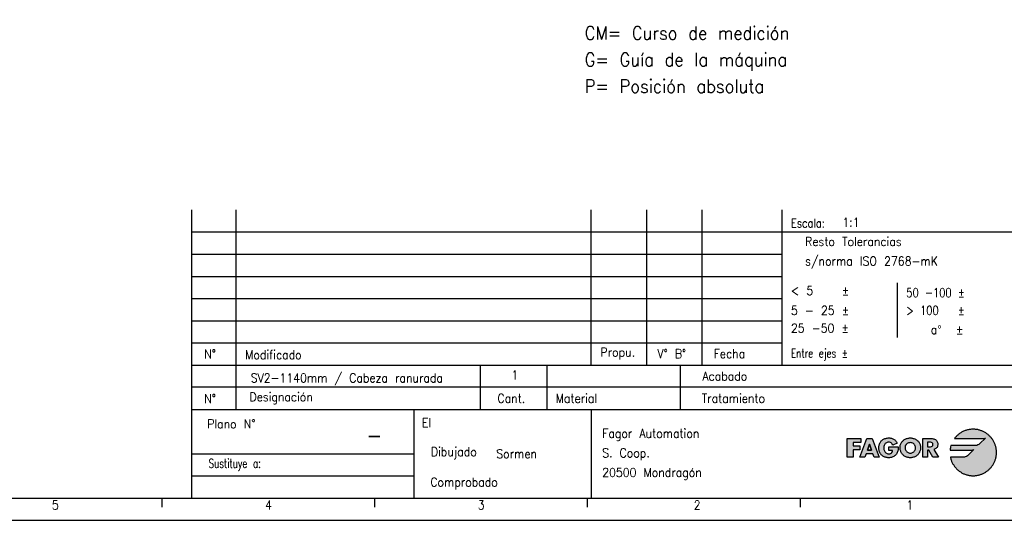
# Model space of a CAD drawing. Header units: millimetres. Extents: x -418 to 1850, y -684 to 1025.
# Tile 17 of 59: x 193 to 415, y -151 to -38. Entities that reach past the tile are written whole.
import ezdxf

# ---------------------------------------------------------------- set-up
doc = ezdxf.new("R2010")
doc.units = ezdxf.units.MM
doc.layers.add('1', color=7, linetype='Continuous')
doc.layers.add('LAYER_1', color=7, linetype='Continuous')
doc.styles.add('CONVERTER_12', font='txt.shx', dxfattribs={"width": 0.9})
doc.styles.add('CONVERTER_13', font='txt.shx', dxfattribs={"width": 0.72})
doc.styles.add('CONVERTER_14', font='txt.shx', dxfattribs={"width": 0.81})

# ---------------------------------------------------------------- blocks, each defined once
blk = doc.blocks.new('tolerancias', base_point=(364.98, -115.5))
at = {"layer": '1', "color": 7}
blk.add_point((364.98, -115.5), dxfattribs=at)
blk = doc.blocks.new('_A1', base_point=(416.98, -145.5))
at = {"layer": '1', "linetype": 'Continuous'}
for points in [[(411.26, -131.07), (411.13, -130.98), (411, -130.88), (410.87, -130.79), (410.73, -130.71), (410.59, -130.63), (410.45, -130.55), (410.3, -130.48), (410.15, -130.41), (410, -130.34), (409.85, -130.29), (409.69, -130.23), (409.54, -130.18), (409.38, -130.14), (409.22, -130.1), (409.05, -130.06), (408.89, -130.03), (408.72, -130.01), (408.55, -129.99), (408.38, -129.97), (408.21, -129.97), (408.04, -129.96), (407.85, -129.97), (407.66, -129.98), (407.47, -129.99), (407.29, -130.02), (407.1, -130.05), (406.92, -130.08), (406.75, -130.12), (406.57, -130.17), (406.4, -130.22), (406.23, -130.28), (406.06, -130.35), (405.89, -130.42), (405.73, -130.49), (405.57, -130.57), (405.41, -130.66), (405.26, -130.75), (405.11, -130.85), (404.97, -130.95), (404.83, -131.06), (404.69, -131.17), (404.55, -131.28), (404.42, -131.4), (404.3, -131.53), (404.17, -131.65), (404.06, -131.79), (403.94, -131.92), (403.84, -132.06), (410.35, -132.06), (410.57, -132.03), (410.74, -131.98), (410.8, -131.95), (409.55, -133.2), (409.31, -133.39), (409.07, -133.52), (408.84, -133.6), (408.65, -133.64), (408.5, -133.66), (408.43, -133.67), (403.02, -133.67), (402.96, -133.9), (402.9, -134.15), (402.86, -134.39), (402.82, -134.65), (407.76, -134.65), (407.76, -134.65), (407.99, -134.61), (408.16, -134.56), (408.22, -134.53), (406.99, -135.76), (406.99, -135.76), (406.75, -135.96), (406.5, -136.1), (406.26, -136.18), (406.06, -136.23), (405.91, -136.25), (405.84, -136.25), (402.9, -136.25), (402.93, -136.42), (402.98, -136.58), (403.02, -136.75), (403.07, -136.91), (403.13, -137.06), (403.19, -137.22), (403.26, -137.37), (403.33, -137.52), (403.41, -137.67), (403.49, -137.81), (403.57, -137.95), (403.66, -138.09), (403.75, -138.23), (403.85, -138.36), (403.95, -138.49), (404.06, -138.62), (404.17, -138.74), (404.28, -138.86), (404.39, -138.97), (404.51, -139.09), (404.64, -139.2), (404.76, -139.3), (404.89, -139.4), (405.03, -139.5), (405.16, -139.59), (405.3, -139.68), (405.44, -139.76), (405.59, -139.84), (405.74, -139.92), (405.89, -139.99), (406.04, -140.05), (406.19, -140.12), (406.35, -140.17), (406.51, -140.22), (406.67, -140.27), (406.84, -140.31), (407, -140.35), (407.17, -140.38), (407.34, -140.4), (407.51, -140.42), (407.69, -140.44), (407.86, -140.45), (408.04, -140.45), (408.21, -140.45), (408.38, -140.44), (408.55, -140.43), (408.72, -140.41), (408.89, -140.38), (409.05, -140.35), (409.22, -140.32), (409.38, -140.28), (409.54, -140.23), (409.69, -140.18), (409.85, -140.13), (410, -140.07), (410.15, -140.01), (410.3, -139.94), (410.45, -139.87), (410.59, -139.79), (410.73, -139.71), (410.87, -139.62), (411, -139.53), (411.13, -139.44), (411.26, -139.34), (411.39, -139.24), (411.51, -139.14), (411.63, -139.03), (411.74, -138.91), (411.86, -138.8), (411.97, -138.68), (412.07, -138.56), (412.17, -138.43), (412.27, -138.3), (412.36, -138.17), (412.45, -138.04), (412.54, -137.9), (412.62, -137.76), (412.7, -137.62), (412.77, -137.47), (412.84, -137.32), (412.9, -137.17), (412.96, -137.02), (413.01, -136.86), (413.06, -136.71), (413.11, -136.55), (413.15, -136.39), (413.18, -136.22), (413.21, -136.06), (413.24, -135.89), (413.26, -135.72), (413.27, -135.55), (413.28, -135.38), (413.28, -135.21), (413.28, -135.03), (413.27, -134.86), (413.26, -134.69), (413.24, -134.52), (413.21, -134.36), (413.18, -134.19), (413.15, -134.03), (413.11, -133.87), (413.06, -133.71), (413.01, -133.55), (412.96, -133.39), (412.9, -133.24), (412.84, -133.09), (412.77, -132.94), (412.7, -132.8), (412.62, -132.65), (412.54, -132.51), (412.45, -132.38), (412.36, -132.24), (412.27, -132.11), (412.17, -131.98), (412.07, -131.86), (411.97, -131.73), (411.86, -131.61), (411.74, -131.5), (411.63, -131.39), (411.51, -131.28), (411.39, -131.17)], [(382.73, -132.07), (382.73, -132.99), (380.99, -132.99), (380.99, -133.69), (382.52, -133.69), (382.52, -134.61), (380.99, -134.61), (380.99, -136.25), (379.68, -136.25), (379.68, -132.07)], [(389.42, -131.95), (389.61, -131.99), (389.78, -132.04), (389.94, -132.1), (390.1, -132.18), (390.25, -132.27), (390.38, -132.37), (390.51, -132.49), (390.63, -132.62), (390.74, -132.77), (390.84, -132.93), (390.93, -133.1), (389.9, -133.53), (389.81, -133.34), (389.69, -133.18), (389.55, -133.05), (389.39, -132.95), (389.2, -132.89), (388.99, -132.87), (388.8, -132.88), (388.63, -132.93), (388.48, -133), (388.35, -133.1), (388.23, -133.22), (388.13, -133.36), (388.05, -133.51), (387.99, -133.67), (387.94, -133.84), (387.91, -134.01), (387.9, -134.19), (387.91, -134.37), (387.94, -134.54), (387.99, -134.71), (388.05, -134.87), (388.14, -135.02), (388.24, -135.15), (388.36, -135.27), (388.5, -135.37), (388.65, -135.44), (388.82, -135.48), (389.01, -135.5), (389.23, -135.48), (389.44, -135.42), (389.61, -135.32), (389.74, -135.18), (389.84, -134.99), (389.89, -134.77), (389, -134.77), (389, -133.92), (391.16, -133.92), (391.15, -134.12), (391.14, -134.31), (391.13, -134.5), (391.1, -134.69), (391.06, -134.87), (391, -135.05), (390.93, -135.22), (390.84, -135.4), (390.73, -135.57), (390.6, -135.73), (390.46, -135.88), (390.31, -136), (390.15, -136.11), (389.97, -136.2), (389.79, -136.27), (389.61, -136.32), (389.41, -136.36), (389.21, -136.39), (389, -136.39), (388.82, -136.39), (388.64, -136.37), (388.46, -136.34), (388.3, -136.3), (388.14, -136.25), (387.98, -136.19), (387.84, -136.11), (387.7, -136.03), (387.57, -135.94), (387.45, -135.84), (387.34, -135.73), (387.23, -135.61), (387.14, -135.48), (387.06, -135.34), (386.98, -135.2), (386.92, -135.04), (386.87, -134.89), (386.82, -134.72), (386.79, -134.55), (386.78, -134.37), (386.77, -134.18), (386.78, -133.99), (386.79, -133.81), (386.82, -133.63), (386.87, -133.46), (386.92, -133.3), (386.98, -133.14), (387.06, -132.99), (387.14, -132.85), (387.24, -132.72), (387.34, -132.6), (387.46, -132.49), (387.58, -132.39), (387.71, -132.29), (387.85, -132.21), (388, -132.14), (388.16, -132.07), (388.32, -132.02), (388.49, -131.98), (388.67, -131.95), (388.85, -131.93), (389.04, -131.93), (389.24, -131.93)]]:
    blk.add_hatch(color=2, dxfattribs=at).paths.add_polyline_path(points)
h = blk.add_hatch(color=2, dxfattribs=at)
h.paths.add_polyline_path([(385.28, -132.07), (386.86, -136.25), (385.7, -136.25), (385.43, -135.53), (383.93, -135.53), (383.64, -136.25), (382.48, -136.25), (384.09, -132.07)])
h.paths.add_polyline_path([(384.23, -134.69), (384.68, -133.36), (384.69, -133.36), (385.13, -134.69)], flags=16)
h = blk.add_hatch(color=2, dxfattribs=at)
h.paths.add_polyline_path([(395.01, -132.2), (395.15, -132.29), (395.29, -132.38), (395.42, -132.48), (395.54, -132.59), (395.66, -132.7), (395.76, -132.83), (395.86, -132.96), (395.94, -133.1), (396.01, -133.25), (396.07, -133.4), (396.12, -133.56), (396.16, -133.73), (396.18, -133.9), (396.19, -134.08), (396.18, -134.27), (396.16, -134.44), (396.14, -134.61), (396.1, -134.78), (396.04, -134.94), (395.98, -135.09), (395.91, -135.24), (395.83, -135.38), (395.74, -135.51), (395.64, -135.63), (395.53, -135.75), (395.42, -135.85), (395.29, -135.95), (395.16, -136.04), (395.02, -136.12), (394.88, -136.19), (394.72, -136.25), (394.56, -136.3), (394.4, -136.34), (394.23, -136.37), (394.05, -136.39), (393.87, -136.39), (393.69, -136.39), (393.52, -136.37), (393.34, -136.34), (393.18, -136.3), (393.02, -136.25), (392.87, -136.19), (392.72, -136.12), (392.58, -136.04), (392.45, -135.95), (392.33, -135.85), (392.21, -135.75), (392.1, -135.63), (392, -135.51), (391.91, -135.38), (391.83, -135.24), (391.76, -135.09), (391.7, -134.94), (391.65, -134.78), (391.61, -134.61), (391.58, -134.44), (391.56, -134.27), (391.56, -134.08), (391.56, -133.9), (391.58, -133.73), (391.62, -133.56), (391.67, -133.4), (391.73, -133.25), (391.8, -133.1), (391.89, -132.96), (391.98, -132.83), (392.09, -132.7), (392.2, -132.59), (392.32, -132.48), (392.45, -132.38), (392.59, -132.29), (392.74, -132.2), (392.89, -132.13), (393.04, -132.07), (393.2, -132.02), (393.36, -131.98), (393.53, -131.95), (393.7, -131.93), (393.87, -131.93), (394.04, -131.93), (394.21, -131.95), (394.38, -131.98), (394.54, -132.02), (394.7, -132.07), (394.86, -132.13)])
h.paths.add_polyline_path([(392.69, -134.09), (392.7, -134.28), (392.74, -134.46), (392.8, -134.63), (392.88, -134.78), (392.98, -134.92), (393.1, -135.04), (393.23, -135.14), (393.37, -135.23), (393.53, -135.29), (393.7, -135.33), (393.87, -135.34), (394.05, -135.33), (394.21, -135.29), (394.37, -135.23), (394.51, -135.14), (394.65, -135.04), (394.76, -134.92), (394.86, -134.78), (394.95, -134.63), (395.01, -134.46), (395.04, -134.28), (395.06, -134.09), (395.04, -133.92), (395, -133.75), (394.92, -133.59), (394.83, -133.45), (394.71, -133.32), (394.57, -133.21), (394.41, -133.11), (394.24, -133.04), (394.06, -133), (393.87, -132.98), (393.68, -133), (393.5, -133.04), (393.33, -133.11), (393.17, -133.21), (393.04, -133.32), (392.92, -133.45), (392.82, -133.59), (392.75, -133.75), (392.7, -133.92)], flags=16)
h = blk.add_hatch(color=2, dxfattribs=at)
h.paths.add_polyline_path([(399.66, -132.38), (399.78, -132.49), (399.88, -132.62), (399.96, -132.78), (400.02, -132.95), (400.06, -133.14), (400.07, -133.35), (400.06, -133.54), (400.03, -133.73), (399.97, -133.9), (399.89, -134.05), (399.78, -134.19), (399.66, -134.31), (399.51, -134.41), (399.34, -134.49), (399.16, -134.54), (400.24, -136.25), (398.95, -136.25), (398.04, -134.66), (397.78, -134.66), (397.78, -136.25), (396.69, -136.25), (396.69, -132.07), (398.62, -132.07), (398.82, -132.07), (399.01, -132.1), (399.19, -132.14), (399.36, -132.2), (399.52, -132.28)])
h.paths.add_polyline_path([(397.78, -133.94), (398.21, -133.94), (398.42, -133.93), (398.63, -133.89), (398.8, -133.8), (398.92, -133.65), (398.96, -133.42), (398.92, -133.19), (398.8, -133.04), (398.63, -132.95), (398.42, -132.91), (398.21, -132.9), (397.78, -132.9)], flags=16)
at = {"layer": '1', "color": 7, "linetype": 'Continuous'}
for p, q in [((231.98, -145.5), (231.98, -80.5)), ((241.98, -125.5), (241.98, -80.5)), ((321.98, -115.5), (321.98, -80.5)), ((334.48, -115.5), (334.48, -80.5)), ((346.98, -115.5), (346.98, -80.5)), ((364.98, -115.5), (364.98, -80.5)), ((231.98, -115.5), (416.98, -115.5)), ((296.98, -115.5), (296.98, -125.5)), ((311.98, -115.5), (311.98, -125.5)), ((341.98, -115.5), (341.98, -125.5)), ((231.98, -125.5), (416.98, -125.5)), ((281.98, -125.5), (281.98, -135.5)), ((321.98, -125.5), (321.98, -145.5)), ((231.98, -135.5), (281.98, -135.5)), ((281.98, -135.5), (281.98, -140.5)), ((281.98, -140.5), (281.98, -145.5)), ((-398.02, -145.5), (416.98, -145.5))]:
    blk.add_line(p, q, dxfattribs=at)
at = {"layer": '1', "color": 2, "linetype": 'Continuous'}
for p, q in [((231.98, -85.5), (416.98, -85.5)), ((231.98, -90.5), (364.98, -90.5)), ((231.98, -95.5), (364.98, -95.5)), ((390.98, -109.3), (390.98, -97)), ((231.98, -100.5), (364.98, -100.5)), ((231.98, -105.5), (364.98, -105.5)), ((231.98, -110.5), (364.98, -110.5)), ((416.98, -120.5), (231.98, -120.5)), ((231.98, -140.5), (281.98, -140.5)), ((225.21, -145.55), (225.21, -147.55)), ((273.15, -145.55), (273.15, -147.55)), ((321.09, -145.55), (321.09, -147.55)), ((369.03, -145.5), (369.03, -147.5)), ((-418.02, -150.5), (421.98, -150.5))]:
    blk.add_line(p, q, dxfattribs=at)
at = {"layer": 'LAYER_1', "color": 2, "linetype": 'Continuous'}
for p, q in [((405.11, -130.85), (404.97, -130.95)), ((405.26, -130.75), (405.11, -130.85)), ((405.41, -130.66), (405.26, -130.75)), ((405.57, -130.57), (405.41, -130.66)), ((405.73, -130.49), (405.57, -130.57)), ((405.89, -130.42), (405.73, -130.49)), ((406.06, -130.35), (405.89, -130.42)), ((406.23, -130.28), (406.06, -130.35)), ((406.4, -130.22), (406.23, -130.28)), ((406.57, -130.17), (406.4, -130.22)), ((406.75, -130.12), (406.57, -130.17)), ((406.92, -130.08), (406.75, -130.12)), ((407.1, -130.05), (406.92, -130.08)), ((407.29, -130.02), (407.1, -130.05)), ((407.47, -129.99), (407.29, -130.02)), ((407.66, -129.98), (407.47, -129.99)), ((407.85, -129.97), (407.66, -129.98)), ((408.04, -129.96), (407.85, -129.97)), ((408.21, -129.97), (408.04, -129.96)), ((408.38, -129.97), (408.21, -129.97)), ((408.55, -129.99), (408.38, -129.97)), ((408.72, -130.01), (408.55, -129.99)), ((408.89, -130.03), (408.72, -130.01)), ((409.05, -130.06), (408.89, -130.03)), ((409.22, -130.1), (409.05, -130.06)), ((409.38, -130.14), (409.22, -130.1)), ((409.54, -130.18), (409.38, -130.14)), ((409.69, -130.23), (409.54, -130.18)), ((409.85, -130.29), (409.69, -130.23)), ((410, -130.34), (409.85, -130.29)), ((410.15, -130.41), (410, -130.34)), ((410.3, -130.48), (410.15, -130.41)), ((410.45, -130.55), (410.3, -130.48)), ((410.59, -130.63), (410.45, -130.55)), ((410.73, -130.71), (410.59, -130.63)), ((410.87, -130.79), (410.73, -130.71)), ((411, -130.88), (410.87, -130.79)), ((411.13, -130.98), (411, -130.88)), ((379.68, -136.25), (379.68, -132.07)), ((379.68, -132.07), (382.73, -132.07)), ((380.99, -132.99), (380.99, -133.69)), ((382.73, -132.99), (380.99, -132.99)), ((382.48, -136.25), (384.09, -132.07)), ((382.73, -132.07), (382.73, -132.99)), ((384.09, -132.07), (385.28, -132.07)), ((385.28, -132.07), (386.86, -136.25)), ((386.98, -133.14), (387.06, -132.99)), ((387.06, -132.99), (387.14, -132.85)), ((387.14, -132.85), (387.24, -132.72)), ((387.24, -132.72), (387.34, -132.6)), ((387.34, -132.6), (387.46, -132.49)), ((387.46, -132.49), (387.58, -132.39)), ((387.58, -132.39), (387.71, -132.29)), ((387.71, -132.29), (387.85, -132.21)), ((387.85, -132.21), (388, -132.14)), ((388, -132.14), (388.16, -132.07)), ((388.16, -132.07), (388.32, -132.02)), ((388.35, -133.1), (388.23, -133.22)), ((388.32, -132.02), (388.49, -131.98)), ((388.48, -133), (388.35, -133.1)), ((388.63, -132.93), (388.48, -133)), ((388.49, -131.98), (388.67, -131.95)), ((388.8, -132.88), (388.63, -132.93)), ((388.67, -131.95), (388.85, -131.93)), ((388.99, -132.87), (388.8, -132.88)), ((388.85, -131.93), (389.04, -131.93)), ((389.2, -132.89), (388.99, -132.87)), ((389.04, -131.93), (389.04, -131.93)), ((389.04, -131.93), (389.24, -131.93)), ((389.39, -132.95), (389.2, -132.89)), ((389.24, -131.93), (389.42, -131.95)), ((389.55, -133.05), (389.39, -132.95)), ((389.42, -131.95), (389.61, -131.99)), ((389.69, -133.18), (389.55, -133.05)), ((389.61, -131.99), (389.78, -132.04)), ((389.78, -132.04), (389.94, -132.1)), ((390.93, -133.1), (389.9, -133.53)), ((389.94, -132.1), (390.1, -132.18)), ((390.1, -132.18), (390.25, -132.27)), ((390.25, -132.27), (390.38, -132.37)), ((390.38, -132.37), (390.51, -132.49)), ((390.51, -132.49), (390.63, -132.62)), ((390.63, -132.62), (390.74, -132.77)), ((390.74, -132.77), (390.84, -132.93)), ((390.84, -132.93), (390.93, -133.1)), ((391.73, -133.25), (391.8, -133.1)), ((391.8, -133.1), (391.89, -132.96)), ((391.89, -132.96), (391.98, -132.83)), ((391.98, -132.83), (392.09, -132.7)), ((392.09, -132.7), (392.2, -132.59)), ((392.2, -132.59), (392.32, -132.48)), ((392.32, -132.48), (392.45, -132.38)), ((392.45, -132.38), (392.59, -132.29)), ((392.59, -132.29), (392.74, -132.2)), ((392.74, -132.2), (392.89, -132.13)), ((392.89, -132.13), (393.04, -132.07)), ((393.04, -132.07), (393.2, -132.02)), ((393.33, -133.11), (393.17, -133.21)), ((393.2, -132.02), (393.36, -131.98)), ((393.5, -133.04), (393.33, -133.11)), ((393.36, -131.98), (393.53, -131.95)), ((393.68, -133), (393.5, -133.04)), ((393.53, -131.95), (393.7, -131.93)), ((393.87, -132.98), (393.68, -133)), ((393.7, -131.93), (393.87, -131.93)), ((393.87, -131.93), (394.04, -131.93)), ((394.06, -133), (393.87, -132.98)), ((394.04, -131.93), (394.21, -131.95)), ((394.24, -133.04), (394.06, -133)), ((394.21, -131.95), (394.38, -131.98)), ((394.41, -133.11), (394.24, -133.04)), ((394.38, -131.98), (394.54, -132.02)), ((394.57, -133.21), (394.41, -133.11)), ((394.54, -132.02), (394.7, -132.07)), ((394.7, -132.07), (394.86, -132.13)), ((394.86, -132.13), (395.01, -132.2)), ((395.01, -132.2), (395.15, -132.29)), ((395.15, -132.29), (395.29, -132.38)), ((395.29, -132.38), (395.42, -132.48)), ((395.42, -132.48), (395.54, -132.59)), ((395.54, -132.59), (395.66, -132.7)), ((395.66, -132.7), (395.76, -132.83)), ((395.76, -132.83), (395.86, -132.96)), ((395.86, -132.96), (395.94, -133.1)), ((395.94, -133.1), (396.01, -133.25)), ((396.69, -136.25), (396.69, -132.07)), ((396.69, -132.07), (398.62, -132.07)), ((398.21, -132.9), (397.78, -132.9)), ((397.78, -132.9), (397.78, -133.94)), ((398.42, -132.91), (398.21, -132.9)), ((398.63, -132.95), (398.42, -132.91)), ((398.62, -132.07), (398.82, -132.07)), ((398.8, -133.04), (398.63, -132.95)), ((398.92, -133.19), (398.8, -133.04)), ((398.82, -132.07), (399.01, -132.1)), ((399.01, -132.1), (399.19, -132.14)), ((399.19, -132.14), (399.36, -132.2)), ((399.36, -132.2), (399.52, -132.28)), ((399.52, -132.28), (399.66, -132.38)), ((399.66, -132.38), (399.78, -132.49)), ((399.78, -132.49), (399.88, -132.62)), ((399.88, -132.62), (399.96, -132.78)), ((399.96, -132.78), (400.02, -132.95)), ((400.02, -132.95), (400.06, -133.14)), ((403.94, -131.92), (403.84, -132.06)), ((403.84, -132.06), (403.84, -132.06)), ((403.84, -132.06), (410.35, -132.06)), ((404.06, -131.79), (403.94, -131.92)), ((404.17, -131.65), (404.06, -131.79)), ((404.3, -131.53), (404.17, -131.65)), ((404.42, -131.4), (404.3, -131.53)), ((404.55, -131.28), (404.42, -131.4)), ((404.69, -131.17), (404.55, -131.28)), ((404.83, -131.06), (404.69, -131.17)), ((404.97, -130.95), (404.83, -131.06)), ((410.8, -131.95), (409.55, -133.2)), ((410.35, -132.06), (410.57, -132.03)), ((410.57, -132.03), (410.74, -131.98)), ((410.74, -131.98), (410.8, -131.95)), ((411.26, -131.07), (411.13, -130.98)), ((411.39, -131.17), (411.26, -131.07)), ((411.51, -131.28), (411.39, -131.17)), ((411.63, -131.39), (411.51, -131.28)), ((411.74, -131.5), (411.63, -131.39)), ((411.86, -131.61), (411.74, -131.5)), ((411.97, -131.73), (411.86, -131.61)), ((412.07, -131.86), (411.97, -131.73)), ((412.17, -131.98), (412.07, -131.86)), ((412.27, -132.11), (412.17, -131.98)), ((412.36, -132.24), (412.27, -132.11)), ((412.45, -132.38), (412.36, -132.24)), ((412.54, -132.51), (412.45, -132.38)), ((412.62, -132.65), (412.54, -132.51)), ((412.7, -132.8), (412.62, -132.65)), ((412.77, -132.94), (412.7, -132.8)), ((412.84, -133.09), (412.77, -132.94)), ((412.9, -133.24), (412.84, -133.09)), ((380.99, -133.69), (382.52, -133.69)), ((382.52, -134.61), (380.99, -134.61)), ((380.99, -134.61), (380.99, -136.25)), ((382.52, -133.69), (382.52, -134.61)), ((384.68, -133.36), (384.23, -134.69)), ((384.23, -134.69), (384.68, -133.36)), ((384.23, -134.69), (385.13, -134.69)), ((385.13, -134.69), (384.23, -134.69)), ((384.69, -133.36), (384.68, -133.36)), ((384.68, -133.36), (384.69, -133.36)), ((385.13, -134.69), (384.69, -133.36)), ((384.69, -133.36), (385.13, -134.69)), ((386.77, -134.18), (386.78, -133.99)), ((386.78, -134.37), (386.77, -134.18)), ((386.77, -134.18), (386.77, -134.18)), ((386.78, -133.99), (386.79, -133.81)), ((386.79, -134.55), (386.78, -134.37)), ((386.79, -133.81), (386.82, -133.63)), ((386.82, -134.72), (386.79, -134.55)), ((386.82, -133.63), (386.87, -133.46)), ((386.87, -134.89), (386.82, -134.72)), ((386.87, -133.46), (386.92, -133.3)), ((386.92, -135.04), (386.87, -134.89)), ((386.92, -133.3), (386.98, -133.14)), ((386.98, -135.2), (386.92, -135.04)), ((387.06, -135.34), (386.98, -135.2)), ((387.91, -134.01), (387.9, -134.19)), ((387.9, -134.19), (387.91, -134.37)), ((387.94, -133.84), (387.91, -134.01)), ((387.91, -134.37), (387.94, -134.54)), ((387.99, -133.67), (387.94, -133.84)), ((387.94, -134.54), (387.99, -134.71)), ((388.05, -133.51), (387.99, -133.67)), ((387.99, -134.71), (388.05, -134.87)), ((388.13, -133.36), (388.05, -133.51)), ((388.05, -134.87), (388.14, -135.02)), ((388.23, -133.22), (388.13, -133.36)), ((388.14, -135.02), (388.24, -135.15)), ((388.24, -135.15), (388.36, -135.27)), ((388.36, -135.27), (388.5, -135.37)), ((389, -134.77), (389, -133.92)), ((389, -133.92), (391.16, -133.92)), ((389.89, -134.77), (389, -134.77)), ((389.44, -135.42), (389.61, -135.32)), ((389.61, -135.32), (389.74, -135.18)), ((389.81, -133.34), (389.69, -133.18)), ((389.74, -135.18), (389.84, -134.99)), ((389.9, -133.53), (389.81, -133.34)), ((389.84, -134.99), (389.89, -134.77)), ((390.93, -135.22), (390.84, -135.4)), ((391, -135.05), (390.93, -135.22)), ((391.06, -134.87), (391, -135.05)), ((391.1, -134.69), (391.06, -134.87)), ((391.13, -134.5), (391.1, -134.69)), ((391.14, -134.31), (391.13, -134.5)), ((391.15, -134.12), (391.14, -134.31)), ((391.16, -133.92), (391.15, -134.12)), ((391.56, -133.9), (391.58, -133.73)), ((391.56, -134.08), (391.56, -133.9)), ((391.56, -134.27), (391.56, -134.08)), ((391.56, -134.08), (391.56, -134.08)), ((391.58, -134.44), (391.56, -134.27)), ((391.58, -133.73), (391.62, -133.56)), ((391.61, -134.61), (391.58, -134.44)), ((391.65, -134.78), (391.61, -134.61)), ((391.62, -133.56), (391.67, -133.4)), ((391.7, -134.94), (391.65, -134.78)), ((391.67, -133.4), (391.73, -133.25)), ((391.76, -135.09), (391.7, -134.94)), ((391.83, -135.24), (391.76, -135.09)), ((391.91, -135.38), (391.83, -135.24)), ((392.7, -133.92), (392.69, -134.09)), ((392.69, -134.09), (392.7, -134.28)), ((392.75, -133.75), (392.7, -133.92)), ((392.7, -134.28), (392.74, -134.46)), ((392.74, -134.46), (392.8, -134.63)), ((392.82, -133.59), (392.75, -133.75)), ((392.8, -134.63), (392.88, -134.78)), ((392.92, -133.45), (392.82, -133.59)), ((392.88, -134.78), (392.98, -134.92)), ((393.04, -133.32), (392.92, -133.45)), ((392.98, -134.92), (393.1, -135.04)), ((393.17, -133.21), (393.04, -133.32)), ((393.1, -135.04), (393.23, -135.14)), ((393.23, -135.14), (393.37, -135.23)), ((393.37, -135.23), (393.53, -135.29)), ((393.53, -135.29), (393.7, -135.33)), ((393.7, -135.33), (393.87, -135.34)), ((393.87, -135.34), (394.05, -135.33)), ((394.05, -135.33), (394.21, -135.29)), ((394.21, -135.29), (394.37, -135.23)), ((394.37, -135.23), (394.51, -135.14)), ((394.51, -135.14), (394.65, -135.04)), ((394.71, -133.32), (394.57, -133.21)), ((394.65, -135.04), (394.76, -134.92)), ((394.83, -133.45), (394.71, -133.32)), ((394.76, -134.92), (394.86, -134.78)), ((394.92, -133.59), (394.83, -133.45)), ((394.86, -134.78), (394.95, -134.63)), ((395, -133.75), (394.92, -133.59)), ((394.95, -134.63), (395.01, -134.46)), ((395.04, -133.92), (395, -133.75)), ((395.01, -134.46), (395.04, -134.28)), ((395.06, -134.09), (395.04, -133.92)), ((395.04, -134.28), (395.06, -134.09)), ((395.06, -134.09), (395.06, -134.09)), ((395.91, -135.24), (395.83, -135.38)), ((395.98, -135.09), (395.91, -135.24)), ((396.04, -134.94), (395.98, -135.09)), ((396.01, -133.25), (396.07, -133.4)), ((396.1, -134.78), (396.04, -134.94)), ((396.07, -133.4), (396.12, -133.56)), ((396.14, -134.61), (396.1, -134.78)), ((396.12, -133.56), (396.16, -133.73)), ((396.16, -134.44), (396.14, -134.61)), ((396.16, -133.73), (396.18, -133.9)), ((396.18, -134.27), (396.16, -134.44)), ((396.18, -133.9), (396.19, -134.08)), ((396.19, -134.08), (396.18, -134.27)), ((396.19, -134.08), (396.19, -134.08)), ((397.78, -133.94), (398.21, -133.94)), ((398.04, -134.66), (397.78, -134.66)), ((397.78, -134.66), (397.78, -136.25)), ((398.95, -136.25), (398.04, -134.66)), ((398.21, -133.94), (398.42, -133.93)), ((398.42, -133.93), (398.63, -133.89)), ((398.63, -133.89), (398.8, -133.8)), ((398.8, -133.8), (398.92, -133.65)), ((398.96, -133.42), (398.92, -133.19)), ((398.92, -133.65), (398.96, -133.42)), ((399.34, -134.49), (399.16, -134.54)), ((399.16, -134.54), (400.24, -136.25)), ((399.51, -134.41), (399.34, -134.49)), ((399.66, -134.31), (399.51, -134.41)), ((399.78, -134.19), (399.66, -134.31)), ((399.89, -134.05), (399.78, -134.19)), ((399.97, -133.9), (399.89, -134.05)), ((400.03, -133.73), (399.97, -133.9)), ((400.06, -133.54), (400.03, -133.73)), ((400.06, -133.14), (400.07, -133.35)), ((400.07, -133.35), (400.06, -133.54)), ((402.86, -134.39), (402.82, -134.65)), ((402.82, -134.65), (407.76, -134.65)), ((402.9, -134.15), (402.86, -134.39)), ((402.96, -133.9), (402.9, -134.15)), ((403.02, -133.67), (402.96, -133.9)), ((408.43, -133.67), (403.02, -133.67)), ((408.22, -134.53), (406.99, -135.76)), ((407.76, -134.65), (407.99, -134.61)), ((407.76, -134.65), (407.76, -134.65)), ((407.99, -134.61), (408.16, -134.56)), ((408.16, -134.56), (408.22, -134.53)), ((408.5, -133.66), (408.43, -133.67)), ((408.65, -133.64), (408.5, -133.66)), ((408.84, -133.6), (408.65, -133.64)), ((409.07, -133.52), (408.84, -133.6)), ((409.31, -133.39), (409.07, -133.52)), ((409.55, -133.2), (409.31, -133.39)), ((412.96, -133.39), (412.9, -133.24)), ((413.01, -133.55), (412.96, -133.39)), ((413.06, -133.71), (413.01, -133.55)), ((413.11, -133.87), (413.06, -133.71)), ((413.15, -134.03), (413.11, -133.87)), ((413.18, -134.19), (413.15, -134.03)), ((413.21, -134.36), (413.18, -134.19)), ((413.24, -134.52), (413.21, -134.36)), ((413.26, -134.69), (413.24, -134.52)), ((413.27, -134.86), (413.26, -134.69)), ((413.28, -135.03), (413.27, -134.86)), ((413.28, -135.21), (413.28, -135.03)), ((413.28, -135.38), (413.28, -135.21)), ((413.28, -135.21), (413.28, -135.21)), ((380.99, -136.25), (379.68, -136.25)), ((383.64, -136.25), (382.48, -136.25)), ((383.93, -135.53), (383.64, -136.25)), ((385.43, -135.53), (383.93, -135.53)), ((385.7, -136.25), (385.43, -135.53)), ((386.86, -136.25), (385.7, -136.25)), ((387.14, -135.48), (387.06, -135.34)), ((387.23, -135.61), (387.14, -135.48)), ((387.34, -135.73), (387.23, -135.61)), ((387.45, -135.84), (387.34, -135.73)), ((387.57, -135.94), (387.45, -135.84)), ((387.7, -136.03), (387.57, -135.94)), ((387.84, -136.11), (387.7, -136.03)), ((387.98, -136.19), (387.84, -136.11)), ((388.14, -136.25), (387.98, -136.19)), ((388.3, -136.3), (388.14, -136.25)), ((388.46, -136.34), (388.3, -136.3)), ((388.64, -136.37), (388.46, -136.34)), ((388.5, -135.37), (388.65, -135.44)), ((388.82, -136.39), (388.64, -136.37)), ((388.65, -135.44), (388.82, -135.48)), ((388.82, -135.48), (389.01, -135.5)), ((389, -136.39), (388.82, -136.39)), ((389.21, -136.39), (389, -136.39)), ((389.01, -135.5), (389.23, -135.48)), ((389.01, -135.5), (389.01, -135.5)), ((389.41, -136.36), (389.21, -136.39)), ((389.23, -135.48), (389.44, -135.42)), ((389.61, -136.32), (389.41, -136.36)), ((389.79, -136.27), (389.61, -136.32)), ((389.97, -136.2), (389.79, -136.27)), ((390.15, -136.11), (389.97, -136.2)), ((390.31, -136), (390.15, -136.11)), ((390.46, -135.88), (390.31, -136)), ((390.6, -135.73), (390.46, -135.88)), ((390.73, -135.57), (390.6, -135.73)), ((390.84, -135.4), (390.73, -135.57)), ((392, -135.51), (391.91, -135.38)), ((392.1, -135.63), (392, -135.51)), ((392.21, -135.75), (392.1, -135.63)), ((392.33, -135.85), (392.21, -135.75)), ((392.45, -135.95), (392.33, -135.85)), ((392.58, -136.04), (392.45, -135.95)), ((392.72, -136.12), (392.58, -136.04)), ((392.87, -136.19), (392.72, -136.12)), ((393.02, -136.25), (392.87, -136.19)), ((393.18, -136.3), (393.02, -136.25)), ((393.34, -136.34), (393.18, -136.3)), ((393.52, -136.37), (393.34, -136.34)), ((393.69, -136.39), (393.52, -136.37)), ((393.87, -136.39), (393.69, -136.39)), ((394.05, -136.39), (393.87, -136.39)), ((394.23, -136.37), (394.05, -136.39)), ((394.4, -136.34), (394.23, -136.37)), ((394.56, -136.3), (394.4, -136.34)), ((394.72, -136.25), (394.56, -136.3)), ((394.88, -136.19), (394.72, -136.25)), ((395.02, -136.12), (394.88, -136.19)), ((395.16, -136.04), (395.02, -136.12)), ((395.29, -135.95), (395.16, -136.04)), ((395.42, -135.85), (395.29, -135.95)), ((395.53, -135.75), (395.42, -135.85)), ((395.64, -135.63), (395.53, -135.75)), ((395.74, -135.51), (395.64, -135.63)), ((395.83, -135.38), (395.74, -135.51)), ((397.78, -136.25), (396.69, -136.25)), ((400.24, -136.25), (398.95, -136.25)), ((405.84, -136.25), (402.9, -136.25)), ((402.9, -136.25), (402.93, -136.42)), ((402.93, -136.42), (402.98, -136.58)), ((402.98, -136.58), (403.02, -136.75)), ((403.02, -136.75), (403.07, -136.91)), ((403.07, -136.91), (403.13, -137.06)), ((403.13, -137.06), (403.19, -137.22)), ((403.19, -137.22), (403.26, -137.37)), ((403.26, -137.37), (403.33, -137.52)), ((403.33, -137.52), (403.41, -137.67)), ((405.91, -136.25), (405.84, -136.25)), ((406.06, -136.23), (405.91, -136.25)), ((406.26, -136.18), (406.06, -136.23)), ((406.5, -136.1), (406.26, -136.18)), ((406.75, -135.96), (406.5, -136.1)), ((406.99, -135.76), (406.75, -135.96)), ((406.99, -135.76), (406.99, -135.76)), ((412.7, -137.62), (412.77, -137.47)), ((412.77, -137.47), (412.84, -137.32)), ((412.84, -137.32), (412.9, -137.17)), ((412.9, -137.17), (412.96, -137.02)), ((412.96, -137.02), (413.01, -136.86)), ((413.01, -136.86), (413.06, -136.71)), ((413.06, -136.71), (413.11, -136.55)), ((413.11, -136.55), (413.15, -136.39)), ((413.15, -136.39), (413.18, -136.22)), ((413.18, -136.22), (413.21, -136.06)), ((413.21, -136.06), (413.24, -135.89)), ((413.24, -135.89), (413.26, -135.72)), ((413.26, -135.72), (413.27, -135.55)), ((413.27, -135.55), (413.28, -135.38)), ((403.41, -137.67), (403.49, -137.81)), ((403.49, -137.81), (403.57, -137.95)), ((403.57, -137.95), (403.66, -138.09)), ((403.66, -138.09), (403.75, -138.23)), ((403.75, -138.23), (403.85, -138.36)), ((403.85, -138.36), (403.95, -138.49)), ((403.95, -138.49), (404.06, -138.62)), ((404.06, -138.62), (404.17, -138.74)), ((404.17, -138.74), (404.28, -138.86)), ((404.28, -138.86), (404.39, -138.97)), ((404.39, -138.97), (404.51, -139.09)), ((404.51, -139.09), (404.64, -139.2)), ((404.64, -139.2), (404.76, -139.3)), ((404.76, -139.3), (404.89, -139.4)), ((404.89, -139.4), (405.03, -139.5)), ((405.03, -139.5), (405.16, -139.59)), ((405.16, -139.59), (405.3, -139.68)), ((405.3, -139.68), (405.44, -139.76)), ((405.44, -139.76), (405.59, -139.84)), ((410.59, -139.79), (410.73, -139.71)), ((410.73, -139.71), (410.87, -139.62)), ((410.87, -139.62), (411, -139.53)), ((411, -139.53), (411.13, -139.44)), ((411.13, -139.44), (411.26, -139.34)), ((411.26, -139.34), (411.39, -139.24)), ((411.39, -139.24), (411.51, -139.14)), ((411.51, -139.14), (411.63, -139.03)), ((411.63, -139.03), (411.74, -138.91)), ((411.74, -138.91), (411.86, -138.8)), ((411.86, -138.8), (411.97, -138.68)), ((411.97, -138.68), (412.07, -138.56)), ((412.07, -138.56), (412.17, -138.43)), ((412.17, -138.43), (412.27, -138.3)), ((412.27, -138.3), (412.36, -138.17)), ((412.36, -138.17), (412.45, -138.04)), ((412.45, -138.04), (412.54, -137.9)), ((412.54, -137.9), (412.62, -137.76)), ((412.62, -137.76), (412.7, -137.62)), ((405.59, -139.84), (405.74, -139.92)), ((405.74, -139.92), (405.89, -139.99)), ((405.89, -139.99), (406.04, -140.05)), ((406.04, -140.05), (406.19, -140.12)), ((406.19, -140.12), (406.35, -140.17)), ((406.35, -140.17), (406.51, -140.22)), ((406.51, -140.22), (406.67, -140.27)), ((406.67, -140.27), (406.84, -140.31)), ((406.84, -140.31), (407, -140.35)), ((407, -140.35), (407.17, -140.38)), ((407.17, -140.38), (407.34, -140.4)), ((407.34, -140.4), (407.51, -140.42)), ((407.51, -140.42), (407.69, -140.44)), ((407.69, -140.44), (407.86, -140.45)), ((407.86, -140.45), (408.04, -140.45)), ((408.04, -140.45), (408.04, -140.45)), ((408.04, -140.45), (408.21, -140.45)), ((408.21, -140.45), (408.38, -140.44)), ((408.38, -140.44), (408.55, -140.43)), ((408.55, -140.43), (408.72, -140.41)), ((408.72, -140.41), (408.89, -140.38)), ((408.89, -140.38), (409.05, -140.35)), ((409.05, -140.35), (409.22, -140.32)), ((409.22, -140.32), (409.38, -140.28)), ((409.38, -140.28), (409.54, -140.23)), ((409.54, -140.23), (409.69, -140.18)), ((409.69, -140.18), (409.85, -140.13)), ((409.85, -140.13), (410, -140.07)), ((410, -140.07), (410.15, -140.01)), ((410.15, -140.01), (410.3, -139.94)), ((410.3, -139.94), (410.45, -139.87)), ((410.45, -139.87), (410.59, -139.79))]:
    blk.add_line(p, q, dxfattribs=at)
at = {"layer": '1'}
blk.add_blockref('tolerancias', (364.98, -115.5), dxfattribs=at)
at = {"layer": '1', "color": 2}
for s, style, width, p in [('Escala:', 'CONVERTER_14', 0.81, (366.98, -84.5)), ('El', 'CONVERTER_12', 0.9, (283.83, -129.5))]:
    blk.add_text(s, height=2, dxfattribs=dict(at, style=style, width=width)).set_placement(p)
for s, insert, char_height, attachment_point, line_spacing_factor, style in [('Resto Tolerancias\\Ps/norma ISO 2768-mK', (370.18, -90.19), 2, 4, 1.320528, 'CONVERTER_12'), ('< 5    ±', (366.98, -99.72), 2, 7, 1.320528, 'CONVERTER_12'), ('50 -100 ±', (392.98, -100.18), 2, 7, 1.320528, 'CONVERTER_14'), ('5 - 25 ±', (366.98, -104.18), 2, 7, 1.320528, 'CONVERTER_12'), ('> 100   ±', (392.98, -104.18), 2, 7, 1.320528, 'CONVERTER_14'), ('a{\\Fgdt;~}  ±', (398.5, -108.51), 2, 7, 1.320528, 'CONVERTER_12'), ('25 -50 ±', (366.98, -108.18), 2, 7, 1.320528, 'CONVERTER_12'), ('N%%d', (236.1, -113), 2, 5, 1.320528, 'CONVERTER_12'), ('Modificado', (244, -113.17), 2, 4, 1.320528, 'CONVERTER_12'), ('Propu.', (324.06, -112.93), 2, 4, 1.320528, 'CONVERTER_12'), ('V%%d B%%d', (336.9, -112.93), 2, 4, 1.20048, 'CONVERTER_12'), ('Fecha', (349.57, -112.93), 2, 4, 1.320528, 'CONVERTER_12'), ('Entre ejes ±', (366.98, -114.5), 2, 7, 1.320528, 'CONVERTER_13'), ('1', (303.98, -117.74), 2, 4, 1.20048, 'CONVERTER_12'), ('Acabado', (357.14, -118), 2, 6, 1.320528, 'CONVERTER_12'), ('N%%d', (236.1, -123.08), 2, 5, 1.320528, 'CONVERTER_12'), ('Designación', (244.98, -123), 2, 4, 1.320528, 'CONVERTER_12'), ('Cant.', (303.98, -123), 2, 5, 1.320528, 'CONVERTER_12'), ('Material', (313.98, -123), 2, 4, 1.320528, 'CONVERTER_12'), ('Tratamiento', (361.14, -123), 2, 6, 1.320528, 'CONVERTER_12'), ('Plano N%%d', (246.31, -128.76), 2, 6, 1.320528, 'CONVERTER_12'), ('Fagor Automation\\PS. Coop.\\P20500 Mondragón', (324.45, -135.64), 2, 4, 1.320528, 'CONVERTER_12'), ('-', (273.11, -131.37), 3.5, 5, 1.320528, 'CONVERTER_12'), ('Dibujado', (296.19, -135.37), 2, 6, 1.320528, 'CONVERTER_12'), (' Sormen', (298.98, -135.5), 2, 4, 1.20048, 'CONVERTER_12'), ('Sustituye a:', (247.54, -138), 2, 6, 1.320528, 'CONVERTER_13'), ('Comprobado', (300.92, -142.22), 2, 6, 1.320528, 'CONVERTER_12'), ('5', (200.46, -147.05), 2, 4, 1.20048, 'CONVERTER_12'), ('4', (248.47, -147.05), 2, 4, 1.20048, 'CONVERTER_12'), ('3', (296.4, -147.05), 2, 4, 1.20048, 'CONVERTER_12'), ('2', (345.06, -147.05), 2, 4, 1.20048, 'CONVERTER_12'), ('1', (393, -147.05), 2, 4, 1.20048, 'CONVERTER_12')]:
    blk.add_mtext(s, dxfattribs=dict(at, insert=insert, char_height=char_height, attachment_point=attachment_point, line_spacing_factor=line_spacing_factor, style=style))

msp = doc.modelspace()

# ---------------------------------------------------------------- block references
msp.add_blockref('_A1', (416.98, -145.5))

# ---------------------------------------------------------------- texts
at = {"layer": '1', "color": 2, "style": 'CONVERTER_12', "width": 0.9}
for s, p in [('1:1', (378.56, -84.32)), ('SV2-1140mm / Cabeza ranurada', (245.26, -119.4))]:
    msp.add_text(s, height=2, dxfattribs=at).set_placement(p)
at = {"layer": '1', "color": 2, "insert": (320.5, -54.15), "char_height": 3, "attachment_point": 7, "line_spacing_factor": 1.20048, "style": 'CONVERTER_12'}
msp.add_mtext('CM= Curso de medición\\PG= Guía de la máquina\\PP= Posición absoluta', dxfattribs=at)

doc.saveas('drawing.dxf')
